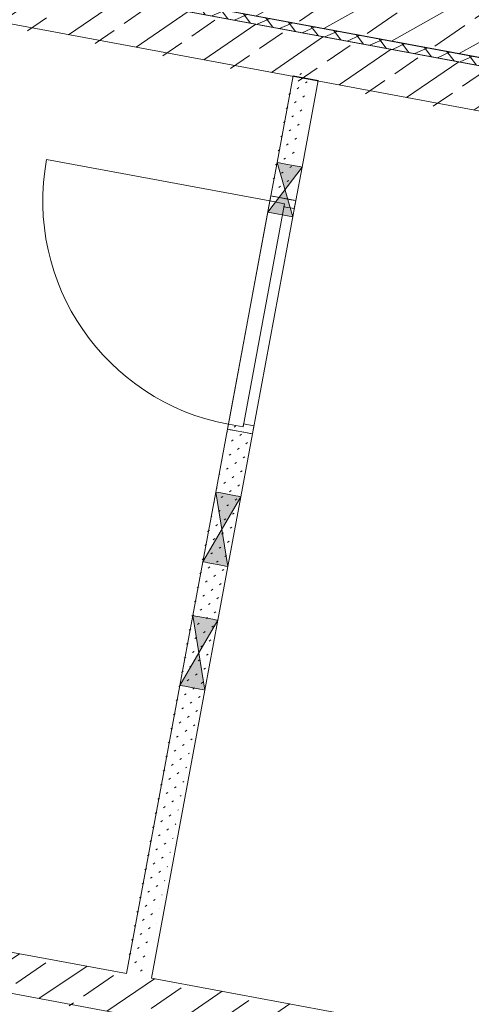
# Model space of a CAD drawing. Header units: metres. Extents: x 0 to 60282398, y -11592309 to 5708004.
# Tile 61 of 136: x 32353358.98 to 32353361.2, y 5707922.8 to 5707927.66. Entities that reach past the tile are written whole.
import ezdxf

# ---------------------------------------------------------------- set-up
doc = ezdxf.new("R2010")
doc.units = ezdxf.units.M
doc.header["$LTSCALE"] = 0.75
doc.layers.get('0').update_dxf_attribs({"linetype": 'CONTINUOUS'})
for name, color, linetype, lineweight in [('10417023$0$#9_002_GES I Übersicht Erdgeschoss_1_101_Wand Aussen.A', 7, 'CONTINUOUS', 25), ('10417023$0$#9_002_GES I Übersicht Erdgeschoss_1_Neubau_102_Wand Innen.A', 7, 'CONTINUOUS', 25), ('10417023$0$#9_002_GES I Übersicht Erdgeschoss_1_Neubau_104_Decken.A', 7, 'CONTINUOUS', 25), ('10417023$0$Keine', 7, 'CONTINUOUS', 13)]:
    doc.layers.add(name, color=color, linetype=linetype, lineweight=lineweight)
pattern_1 = [(45, (0, 0), (-0.03535533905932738, 0.03535533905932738), [0.01, -0.03999999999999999])]
pattern_2 = [(44.99999999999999, (0, 0), (-0.1697056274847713, 0.1697056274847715), []), (44.99999999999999, (-0.08485281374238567, 0.08485281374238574), (-0.1697056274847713, 0.1697056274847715), [0.18, -0.05999999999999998])]

# ---------------------------------------------------------------- blocks, each defined once
blk = doc.blocks.new('10417023$0$#9_MKO_LP5_ARC_GES_UP_00_002_P_G_modell (3D)')
at = {"layer": '10417023$0$#9_002_GES I Übersicht Erdgeschoss_1_101_Wand Aussen.A', "linetype": 'Continuous', "lineweight": 5, "true_color": 0xff0000}
h = blk.add_hatch(dxfattribs=at)
h.set_pattern_fill('#9_DÄMMUNG__HART_1_0001', color=1, style=0, pattern_type=2)
h.set_pattern_definition([(44.99999999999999, (0, 0), (-0.05656854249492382, 0.05656854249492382), []), (135.0000000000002, (0, 0), (0.05656854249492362, 0.056568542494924), [])])
h.paths.add_polyline_path([(-32353496.34409519, -5707790.51957689), (-32353496.34409519, -5707790.559532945), (-32353480.474228, -5707790.559532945), (-32353480.474228, -5707790.51957689)])
at = {"layer": '10417023$0$#9_002_GES I Übersicht Erdgeschoss_1_Neubau_102_Wand Innen.A', "linetype": 'Continuous', "lineweight": 5, "true_color": 0xff0000}
h = blk.add_hatch(dxfattribs=at)
h.set_pattern_fill('#9_BETON__STAHLBETON_0001', color=1, style=0, pattern_type=2)
h.set_pattern_definition(pattern_2)
h.paths.add_polyline_path([(-32353480.474228, -5707790.29957689), (-32353496.12409519, -5707790.29957689), (-32353496.12409519, -5707790.51957689), (-32353480.474228, -5707790.51957689)])
h = blk.add_hatch(dxfattribs=at)
h.set_pattern_fill('#9_BETON__STAHLBETON_0001', color=1, style=0, pattern_type=2)
h.set_pattern_definition(pattern_2)
h.paths.add_polyline_path([(-32353480.474228, -5707790.559532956), (-32353496.72422805, -5707790.559532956), (-32353496.72422805, -5707790.779532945), (-32353480.474228, -5707790.779532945)])
at = {"layer": '10417023$0$#9_002_GES I Übersicht Erdgeschoss_1_Neubau_102_Wand Innen.A', "linetype": 'Continuous', "lineweight": 13, "true_color": 0xff0000}
h = blk.add_hatch(dxfattribs=at)
h.set_pattern_fill('#9_GIPS_0001', color=1, style=0, pattern_type=2)
h.set_pattern_definition(pattern_1)
h.paths.add_polyline_path([(-32353485.54420159, -5707790.776353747), (-32353485.54420159, -5707791.379576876), (-32353485.53170158, -5707791.379576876), (-32353485.53170158, -5707790.776353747)])
at = {"layer": '10417023$0$#9_002_GES I Übersicht Erdgeschoss_1_Neubau_102_Wand Innen.A', "linetype": 'Continuous', "lineweight": 13, "true_color": 0x1f1f1f}
h = blk.add_hatch(dxfattribs=at)
h.set_pattern_fill('#9_GIPS_0001', color=250, style=0, pattern_type=2)
h.set_pattern_definition(pattern_1)
h.paths.add_polyline_path([(-32353485.53170158, -5707790.776353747), (-32353485.53170158, -5707791.379576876), (-32353485.51920158, -5707791.379576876), (-32353485.51920158, -5707790.776353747)])
at = {"layer": '10417023$0$#9_002_GES I Übersicht Erdgeschoss_1_Neubau_102_Wand Innen.A', "linetype": 'Continuous', "lineweight": 13, "true_color": 0xff0000}
h = blk.add_hatch(dxfattribs=at)
h.set_pattern_fill('#9_GIPS_0001', color=1, style=0, pattern_type=2)
h.set_pattern_definition(pattern_1)
h.paths.add_polyline_path([(-32353485.44420161, -5707790.776353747), (-32353485.51920158, -5707790.776353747), (-32353485.51920158, -5707791.379576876), (-32353485.44420161, -5707791.379576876)])
h = blk.add_hatch(dxfattribs=at)
h.set_pattern_fill('#9_GIPS_0001', color=1, style=0, pattern_type=2)
h.set_pattern_definition(pattern_1)
h.paths.add_polyline_path([(-32353485.4317016, -5707790.776353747), (-32353485.44420161, -5707790.776353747), (-32353485.44420161, -5707791.379576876), (-32353485.4317016, -5707791.379576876)])
at = {"layer": '10417023$0$#9_002_GES I Übersicht Erdgeschoss_1_Neubau_102_Wand Innen.A', "linetype": 'Continuous', "lineweight": 13, "true_color": 0x1f1f1f}
h = blk.add_hatch(dxfattribs=at)
h.set_pattern_fill('#9_GIPS_0001', color=250, style=0, pattern_type=2)
h.set_pattern_definition(pattern_1)
h.paths.add_polyline_path([(-32353485.4317016, -5707791.379576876), (-32353485.41920159, -5707791.379576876), (-32353485.41920159, -5707790.776353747), (-32353485.4317016, -5707790.776353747)])
at = {"layer": '10417023$0$#9_002_GES I Übersicht Erdgeschoss_1_Neubau_102_Wand Innen.A', "linetype": 'Continuous', "lineweight": 13, "true_color": 0xff0000}
h = blk.add_hatch(dxfattribs=at)
h.set_pattern_fill('#9_GIPS_0001', color=1, style=0, pattern_type=2)
h.set_pattern_definition(pattern_1)
h.paths.add_polyline_path([(-32353485.54420159, -5707792.549576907), (-32353485.54420159, -5707795.27957689), (-32353485.53170158, -5707795.27957689), (-32353485.53170158, -5707792.549576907)])
at = {"layer": '10417023$0$#9_002_GES I Übersicht Erdgeschoss_1_Neubau_102_Wand Innen.A', "linetype": 'Continuous', "lineweight": 13, "true_color": 0x1f1f1f}
h = blk.add_hatch(dxfattribs=at)
h.set_pattern_fill('#9_GIPS_0001', color=250, style=0, pattern_type=2)
h.set_pattern_definition(pattern_1)
h.paths.add_polyline_path([(-32353485.53170158, -5707795.27957689), (-32353485.51920158, -5707795.27957689), (-32353485.51920158, -5707792.549576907), (-32353485.53170158, -5707792.549576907)])
at = {"layer": '10417023$0$#9_002_GES I Übersicht Erdgeschoss_1_Neubau_102_Wand Innen.A', "linetype": 'Continuous', "lineweight": 13, "true_color": 0xff0000}
h = blk.add_hatch(dxfattribs=at)
h.set_pattern_fill('#9_GIPS_0001', color=1, style=0, pattern_type=2)
h.set_pattern_definition(pattern_1)
h.paths.add_polyline_path([(-32353485.51920158, -5707795.27957689), (-32353485.44420161, -5707795.27957689), (-32353485.44420161, -5707792.549576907), (-32353485.51920158, -5707792.549576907)])
h = blk.add_hatch(dxfattribs=at)
h.set_pattern_fill('#9_GIPS_0001', color=1, style=0, pattern_type=2)
h.set_pattern_definition(pattern_1)
h.paths.add_polyline_path([(-32353485.44420161, -5707795.27957689), (-32353485.4317016, -5707795.27957689), (-32353485.4317016, -5707792.549576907), (-32353485.44420161, -5707792.549576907)])
at = {"layer": '10417023$0$#9_002_GES I Übersicht Erdgeschoss_1_Neubau_102_Wand Innen.A', "linetype": 'Continuous', "lineweight": 13, "true_color": 0x1f1f1f}
h = blk.add_hatch(dxfattribs=at)
h.set_pattern_fill('#9_GIPS_0001', color=250, style=0, pattern_type=2)
h.set_pattern_definition(pattern_1)
h.paths.add_polyline_path([(-32353485.41920159, -5707792.549576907), (-32353485.4317016, -5707792.549576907), (-32353485.4317016, -5707795.27957689), (-32353485.41920159, -5707795.27957689)])
at = {"layer": '10417023$0$#9_002_GES I Übersicht Erdgeschoss_1_Neubau_102_Wand Innen.A', "linetype": 'Continuous', "lineweight": 5, "true_color": 0xff0000}
h = blk.add_hatch(dxfattribs=at)
h.set_pattern_fill('#9_BETON__STAHLBETON_0001', color=1, style=0, pattern_type=2)
h.set_pattern_definition(pattern_2)
h.paths.add_polyline_path([(-32353489.07422985, -5707795.279576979), (-32353489.07422888, -5707795.47957689), (-32353480.4742281, -5707795.47957689), (-32353480.4742281, -5707795.279576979)])
at = {"layer": '10417023$0$#9_002_GES I Übersicht Erdgeschoss_1_101_Wand Aussen.A', "color": 1, "linetype": 'Continuous', "lineweight": 18, "true_color": 0xff0000, "flags": 128}
blk.add_lwpolyline([(-32353496.34409519, -5707790.51957689), (-32353480.474228, -5707790.51957689), (-32353480.474228, -5707790.559532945), (-32353496.34409519, -5707790.559532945)], close=True, dxfattribs=at)
at = {"layer": '10417023$0$#9_002_GES I Übersicht Erdgeschoss_1_Neubau_102_Wand Innen.A', "color": 1, "linetype": 'Continuous', "lineweight": 18, "true_color": 0xff0000}
for p, q in [((-32353496.12409519, -5707790.51957689), (-32353480.474228, -5707790.51957689)), ((-32353480.474228, -5707790.559532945), (-32353496.72422793, -5707790.559532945)), ((-32353489.07424491, -5707790.779532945), (-32353480.674228, -5707790.779532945)), ((-32353485.54420159, -5707795.27957689), (-32353488.8742299, -5707795.27957689)), ((-32353483.24918086, -5707795.27957689), (-32353485.41920159, -5707795.27957689)), ((-32353488.8742299, -5707795.47957689), (-32353482.79375028, -5707795.47957689))]:
    blk.add_line(p, q, dxfattribs=at)
at = {"layer": '10417023$0$#9_002_GES I Übersicht Erdgeschoss_1_Neubau_102_Wand Innen.A', "color": 1, "linetype": 'Continuous', "lineweight": 13, "true_color": 0xff0000}
for p, q in [((-32353485.54420159, -5707790.776353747), (-32353485.54420159, -5707791.211229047)), ((-32353485.41920159, -5707790.776353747), (-32353485.54420159, -5707790.776353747)), ((-32353485.41920159, -5707791.211229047), (-32353485.41920159, -5707790.776353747)), ((-32353485.54420229, -5707791.211228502), (-32353485.41920142, -5707791.461228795)), ((-32353485.41920142, -5707791.211228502), (-32353485.54420229, -5707791.461228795)), ((-32353485.53170158, -5707791.211229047), (-32353485.54420159, -5707791.211229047)), ((-32353485.54420159, -5707791.211229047), (-32353485.54420159, -5707791.379576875)), ((-32353485.51920157, -5707791.211229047), (-32353485.53170158, -5707791.211229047)), ((-32353485.44420161, -5707791.211229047), (-32353485.51920157, -5707791.211229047)), ((-32353485.4317016, -5707791.211229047), (-32353485.44420161, -5707791.211229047)), ((-32353485.41920159, -5707791.211229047), (-32353485.4317016, -5707791.211229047)), ((-32353485.4192016, -5707791.379576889), (-32353485.41920159, -5707791.211229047)), ((-32353485.54420229, -5707791.404576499), (-32353486.66420216, -5707791.404576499)), ((-32353485.53170191, -5707791.379577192), (-32353485.54420229, -5707791.379577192)), ((-32353485.54420229, -5707792.549577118), (-32353485.54420229, -5707791.379577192)), ((-32353485.54420229, -5707791.404576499), (-32353485.54420229, -5707791.379577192)), ((-32353485.54420229, -5707791.379577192), (-32353485.41920142, -5707791.379577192)), ((-32353485.53170191, -5707791.379577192), (-32353485.54420229, -5707791.379577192)), ((-32353485.53170191, -5707791.379577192), (-32353485.54420229, -5707791.379577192)), ((-32353485.47120091, -5707791.404576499), (-32353485.54420229, -5707791.404576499)), ((-32353485.47120091, -5707791.404576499), (-32353485.54420229, -5707791.404576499)), ((-32353485.54420229, -5707791.404576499), (-32353485.54420229, -5707792.524576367)), ((-32353485.51920154, -5707791.379577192), (-32353485.53170191, -5707791.379577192)), ((-32353485.51920154, -5707791.379577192), (-32353485.53170191, -5707791.379577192)), ((-32353485.51920154, -5707791.379577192), (-32353485.53170191, -5707791.379577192)), ((-32353485.44420217, -5707791.379577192), (-32353485.51920154, -5707791.379577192)), ((-32353485.44420217, -5707791.379577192), (-32353485.51920154, -5707791.379577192)), ((-32353485.44420217, -5707791.379577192), (-32353485.51920154, -5707791.379577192)), ((-32353485.47120091, -5707791.419577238), (-32353485.47120091, -5707791.404576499)), ((-32353485.47120091, -5707792.524576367), (-32353485.47120091, -5707791.404576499)), ((-32353485.4317018, -5707791.379577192), (-32353485.44420217, -5707791.379577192)), ((-32353485.4317018, -5707791.379577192), (-32353485.44420217, -5707791.379577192)), ((-32353485.4317018, -5707791.379577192), (-32353485.44420217, -5707791.379577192)), ((-32353485.41920142, -5707791.379577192), (-32353485.4317018, -5707791.379577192)), ((-32353485.41920142, -5707791.379577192), (-32353485.4317018, -5707791.379577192)), ((-32353485.41920142, -5707791.379577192), (-32353485.4317018, -5707791.379577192)), ((-32353485.41920142, -5707792.549577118), (-32353485.41920142, -5707791.379577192)), ((-32353485.41920142, -5707791.379577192), (-32353485.41920142, -5707791.419577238)), ((-32353485.54420159, -5707791.461229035), (-32353485.4192016, -5707791.461229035)), ((-32353485.41920142, -5707791.419577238), (-32353485.47120091, -5707791.419577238)), ((-32353485.47120091, -5707792.524576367), (-32353485.54420229, -5707792.524576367)), ((-32353485.54420229, -5707792.524576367), (-32353485.54420229, -5707792.549577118)), ((-32353485.54420229, -5707792.524576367), (-32353485.47120091, -5707792.524576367)), ((-32353485.41920142, -5707792.509577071), (-32353485.47120091, -5707792.509577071)), ((-32353485.47120091, -5707792.509577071), (-32353485.47120091, -5707792.524576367)), ((-32353485.41920142, -5707792.549577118), (-32353485.41920142, -5707792.509577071)), ((-32353485.53170191, -5707792.549577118), (-32353485.54420229, -5707792.549577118)), ((-32353485.54420229, -5707792.549577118), (-32353485.41920142, -5707792.549577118)), ((-32353485.53170191, -5707792.549577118), (-32353485.54420229, -5707792.549577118)), ((-32353485.53170191, -5707792.549577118), (-32353485.54420229, -5707792.549577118)), ((-32353485.54420159, -5707792.549576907), (-32353485.54420159, -5707792.864578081)), ((-32353485.51920154, -5707792.549577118), (-32353485.53170191, -5707792.549577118)), ((-32353485.51920154, -5707792.549577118), (-32353485.53170191, -5707792.549577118)), ((-32353485.51920154, -5707792.549577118), (-32353485.53170191, -5707792.549577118)), ((-32353485.44420217, -5707792.549577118), (-32353485.51920154, -5707792.549577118)), ((-32353485.44420217, -5707792.549577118), (-32353485.51920154, -5707792.549577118)), ((-32353485.44420217, -5707792.549577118), (-32353485.51920154, -5707792.549577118)), ((-32353485.4317018, -5707792.549577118), (-32353485.44420217, -5707792.549577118)), ((-32353485.4317018, -5707792.549577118), (-32353485.44420217, -5707792.549577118)), ((-32353485.4317018, -5707792.549577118), (-32353485.44420217, -5707792.549577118)), ((-32353485.41920142, -5707792.549577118), (-32353485.4317018, -5707792.549577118)), ((-32353485.41920142, -5707792.549577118), (-32353485.4317018, -5707792.549577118)), ((-32353485.41920142, -5707792.549577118), (-32353485.4317018, -5707792.549577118)), ((-32353485.41920159, -5707792.864578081), (-32353485.41920159, -5707792.549576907)), ((-32353485.54420229, -5707792.864578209), (-32353485.41920142, -5707793.214578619)), ((-32353485.41920142, -5707792.864578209), (-32353485.54420229, -5707793.214578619)), ((-32353485.53170158, -5707792.864578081), (-32353485.54420159, -5707792.864578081)), ((-32353485.54420159, -5707792.864578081), (-32353485.54420159, -5707793.214578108)), ((-32353485.51920157, -5707792.864578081), (-32353485.53170158, -5707792.864578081)), ((-32353485.44420163, -5707792.864578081), (-32353485.51920157, -5707792.864578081)), ((-32353485.43170161, -5707792.864578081), (-32353485.44420163, -5707792.864578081)), ((-32353485.4192016, -5707792.864578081), (-32353485.43170161, -5707792.864578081)), ((-32353485.4192016, -5707793.214578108), (-32353485.4192016, -5707792.864578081)), ((-32353485.54420159, -5707793.214578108), (-32353485.54420159, -5707793.484142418)), ((-32353485.54420159, -5707793.214578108), (-32353485.53170158, -5707793.214578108)), ((-32353485.53170158, -5707793.214578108), (-32353485.51920157, -5707793.214578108)), ((-32353485.51920157, -5707793.214578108), (-32353485.44420163, -5707793.214578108)), ((-32353485.44420163, -5707793.214578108), (-32353485.43170161, -5707793.214578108)), ((-32353485.43170161, -5707793.214578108), (-32353485.4192016, -5707793.214578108)), ((-32353485.41920159, -5707793.484142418), (-32353485.41920159, -5707793.214578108)), ((-32353485.54420229, -5707793.48414296), (-32353485.41920142, -5707793.834141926)), ((-32353485.41920142, -5707793.48414296), (-32353485.54420229, -5707793.834141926)), ((-32353485.53170158, -5707793.484142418), (-32353485.54420159, -5707793.484142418)), ((-32353485.54420159, -5707793.484142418), (-32353485.54420159, -5707793.834142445)), ((-32353485.51920157, -5707793.484142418), (-32353485.53170158, -5707793.484142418)), ((-32353485.44420163, -5707793.484142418), (-32353485.51920157, -5707793.484142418)), ((-32353485.43170161, -5707793.484142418), (-32353485.44420163, -5707793.484142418)), ((-32353485.4192016, -5707793.484142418), (-32353485.43170161, -5707793.484142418)), ((-32353485.4192016, -5707793.834142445), (-32353485.4192016, -5707793.484142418)), ((-32353485.54420159, -5707793.834142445), (-32353485.54420159, -5707795.27957689)), ((-32353485.54420159, -5707793.834142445), (-32353485.53170158, -5707793.834142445)), ((-32353485.53170158, -5707793.834142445), (-32353485.51920157, -5707793.834142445)), ((-32353485.51920157, -5707793.834142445), (-32353485.44420163, -5707793.834142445)), ((-32353485.44420163, -5707793.834142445), (-32353485.43170161, -5707793.834142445)), ((-32353485.43170161, -5707793.834142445), (-32353485.4192016, -5707793.834142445)), ((-32353485.41920159, -5707795.27957689), (-32353485.41920159, -5707793.834142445))]:
    blk.add_line(p, q, dxfattribs=at)
blk.add_arc((-32353485.54420159, -5707791.404576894), 1.12, 180.0000000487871, 270, dxfattribs=at)
at = {"layer": '10417023$0$#9_002_GES I Übersicht Erdgeschoss_1_Neubau_102_Wand Innen.A', "color": 1, "linetype": 'Continuous', "true_color": 0xff0000}
for points in [[(-32353485.41920159, -5707791.211229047), (-32353485.54420159, -5707791.211229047), (-32353485.48170159, -5707791.336229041)], [(-32353485.4192016, -5707791.461229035), (-32353485.48170159, -5707791.336229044), (-32353485.54420159, -5707791.461229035)], [(-32353485.4192016, -5707792.864578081), (-32353485.54420159, -5707792.864578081), (-32353485.4817016, -5707793.039578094)], [(-32353485.4192016, -5707793.214578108), (-32353485.48170159, -5707793.039578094), (-32353485.54420159, -5707793.214578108)], [(-32353485.4192016, -5707793.484142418), (-32353485.54420159, -5707793.484142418), (-32353485.4817016, -5707793.659142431)], [(-32353485.4192016, -5707793.834142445), (-32353485.48170159, -5707793.659142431), (-32353485.54420159, -5707793.834142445)]]:
    blk.add_solid(points, dxfattribs=at)
at = {"layer": '10417023$0$#9_002_GES I Übersicht Erdgeschoss_1_Neubau_104_Decken.A', "color": 1, "linetype": 'Continuous', "lineweight": 13, "true_color": 0xff0000, "flags": 128}
for points in [[(-32353499.24365664, -5707781.952985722), (-32353499.24365668, -5707777.242828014), (-32353491.34430819, -5707777.240905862), (-32353491.34429377, -5707777.249004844), (-32353488.711808, -5707777.242914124), (-32353474.36909785, -5707777.203502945), (-32353467.58052395, -5707777.184627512), (-32353458.71420428, -5707777.159975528), (-32353458.7142043, -5707776.82162203), (-32353452.08528951, -5707776.852814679), (-32353452.08528951, -5707777.242828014), (-32353452.08528951, -5707779.426313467), (-32353449.88417032, -5707779.426313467), (-32353449.88417032, -5707779.646313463), (-32353454.47117382, -5707779.646313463), (-32353454.47117382, -5707790.51957689), (-32353496.34426422, -5707790.51957689), (-32353496.34426422, -5707785.84991685), (-32353499.24365677, -5707785.84991685)], [(-32353491.64409519, -5707777.192828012), (-32353499.24365668, -5707777.192828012), (-32353499.24365668, -5707790.51957689), (-32353454.47117381, -5707790.51957689), (-32353454.47117381, -5707779.376313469), (-32353454.47117381, -5707776.841971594), (-32353458.7151397, -5707776.821626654), (-32353458.71420428, -5707777.159982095), (-32353462.62409527, -5707777.170791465), (-32353462.62409527, -5707788.759576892), (-32353491.64409519, -5707788.759576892)], [(-32353502.88381506, -5707792.679515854), (-32353502.88381511, -5707803.129576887), (-32353502.84381653, -5707803.129576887), (-32353502.84381653, -5707809.004576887), (-32353499.08931621, -5707809.004576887), (-32353497.57443247, -5707809.004576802), (-32353497.57443247, -5707810.154576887), (-32353495.52481159, -5707810.154576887), (-32353495.52560609, -5707813.099577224), (-32353472.62422376, -5707813.099576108), (-32353472.62422743, -5707808.219546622), (-32353469.004228, -5707808.219576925), (-32353469.004228, -5707794.11457689), (-32353469.004228, -5707790.779532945), (-32353469.004228, -5707790.559532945), (-32353477.474228, -5707790.559532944), (-32353480.474228, -5707790.559532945), (-32353491.124228, -5707790.559532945), (-32353498.444228, -5707790.559532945), (-32353498.444228, -5707792.679576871)], [(-32353498.22421727, -5707790.559532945), (-32353502.84380439, -5707790.559532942), (-32353502.84380439, -5707813.099576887), (-32353495.47442851, -5707813.099576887), (-32353495.47442851, -5707809.05457689), (-32353482.84109309, -5707809.05457689), (-32353482.84357996, -5707813.099573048), (-32353472.62421726, -5707813.099573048), (-32353472.62421726, -5707811.259577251), (-32353472.62421726, -5707806.979589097), (-32353469.00380439, -5707806.979589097), (-32353469.00380439, -5707790.559532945)]]:
    blk.add_lwpolyline(points, close=True, dxfattribs=at)
blk = doc.blocks.new('10417023$0$2_MKO_LP5_LAN_GES_UP_00_002_V_A (3D)')
at = {"layer": '10417023$0$Keine'}
blk.add_blockref('10417023$0$#9_MKO_LP5_ARC_GES_UP_00_002_P_G_modell (3D)', (0, 0), dxfattribs=at)
blk = doc.blocks.new('10417023')
at = {"layer": '10417023$0$Keine', "rotation": 349.4819372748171}
blk.add_blockref('10417023$0$2_MKO_LP5_LAN_GES_UP_00_002_V_A (3D)', (65205154.93137175, 5413829.557758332), dxfattribs=at)

msp = doc.modelspace()

# ---------------------------------------------------------------- block references
msp.add_blockref('10417023', (0, 0))

doc.saveas('drawing.dxf')
